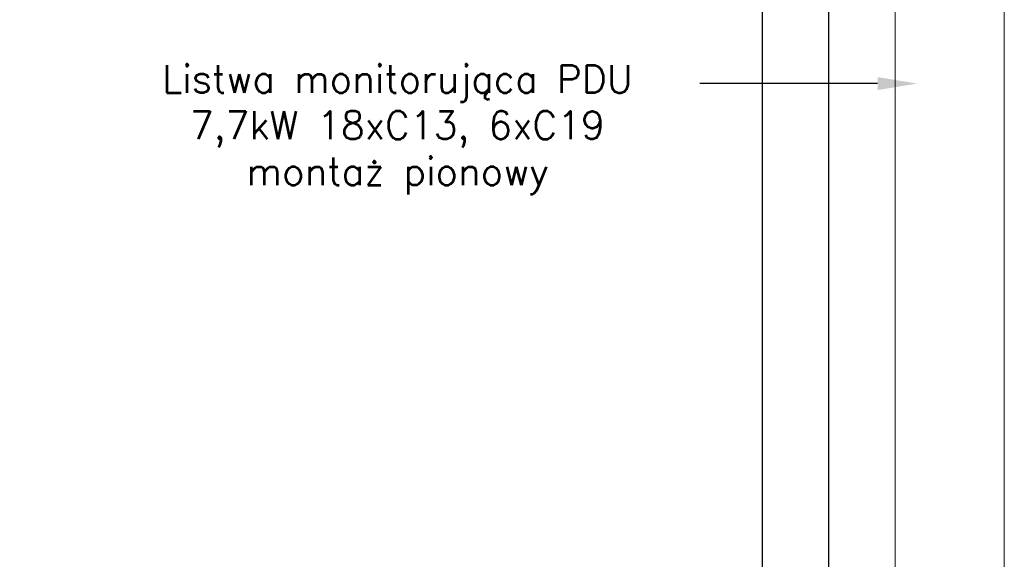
# Model space of a CAD drawing. Header units: millimetres. Extents: x 94562 to 148980, y -25377 to 3008.
# Tile 12 of 140: x 98403 to 98900, y -22387 to -22115. Entities that reach past the tile are written whole.
import ezdxf
from ezdxf import colors
from ezdxf.entities.mleader import LeaderData, LeaderLine
from ezdxf.math import Vec2, Vec3

# ---------------------------------------------------------------- set-up
doc = ezdxf.new("R2010")
doc.units = ezdxf.units.MM
doc.layers.add('tt_opis', color=30, linetype='Continuous')
doc.layers.add('tt_symbole', color=40, linetype='Continuous')
doc.styles.get("Standard").update_dxf_attribs({"font": 'arial.ttf'})

# ---------------------------------------------------------------- blocks, each defined once
blk = doc.blocks.new('IT_szafa_stojąca_42U')
for p, q in [((286.075, 1605.477), (286.075, 1801.057)), ((289.409, 1608.811), (289.409, 1797.723))]:
    blk.add_line(p, q)
blk = doc.blocks.new('PDU_(18)C13_(6)C19')
at = {"layer": 'tt_symbole', "lineweight": 5}
for p, q in [((0, 5.7538), (0, 0)), ((0.3937, 0), (0.3937, 5.7538))]:
    blk.add_line(p, q, dxfattribs=at)

msp = doc.modelspace()

# ---------------------------------------------------------------- block references
at = {"layer": 'tt_symbole'}
for name, p, xscale, yscale, zscale in [('IT_szafa_stojąca_42U', (95917.5, -39000.65), 10, 10, 10), ('PDU_(18)C13_(6)C19', (98845.21, -22901.43), 139.7022507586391, 139.7022507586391, 139.7022507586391)]:
    msp.add_blockref(name, p, dxfattribs=dict(at, xscale=xscale, yscale=yscale, zscale=zscale))

# ---------------------------------------------------------------- leaders
at = {"layer": 'tt_opis'}
ml = msp.add_multileader_mtext('Standard', dxfattribs=at)
ml.set_content('\\A1;{\\Fromans|c238;Listwa monitorująca PDU \\P7,7kW 18xC13, 6xC19 \\P\\A0;montaż pionowy}', color=256)
ml.set_leader_properties()
ml.build(insert=Vec2(0, 0))
ml.multileader.update_dxf_attribs({"dogleg_length": 0, "arrow_head_size": 20})
ctx = ml.context
ctx.base_point, ctx.char_height, ctx.arrow_head_size, ctx.landing_gap_size, ctx.plane_origin = Vec3(98441.25, -22146.85), 14, 20, 20, Vec3(98889.04, -22146.85)
ctx.text_align_type = 1
notes = []
notes.append((ctx, [(0, (1, 1, 0), (98746.58, -22146.85), (-1, 0), 0, [(0, [(98856.22, -22146.85)], 0, [])])]))
ctx.mtext.insert, ctx.mtext.width, ctx.mtext.defined_height, ctx.mtext.alignment, ctx.mtext.flow_direction = Vec3(98593.92, -22137.51), 381.2336, 171.4, 2, 5
for ctx, leaders in notes:
    for number, flags, end, landing, length, lines in leaders:
        leader = LeaderData()
        leader.index, (leader.has_last_leader_line, leader.has_dogleg_vector, leader.attachment_direction) = number, flags
        leader.last_leader_point, leader.dogleg_vector, leader.dogleg_length = Vec3(end), Vec3(landing), length
        for number, points, colour, breaks in lines:
            line = LeaderLine()
            line.index, line.vertices, line.color, line.breaks = number, Vec3.list(points), colors.encode_raw_color(colour), breaks
            leader.lines.append(line)
        ctx.leaders.append(leader)

doc.saveas('drawing.dxf')
